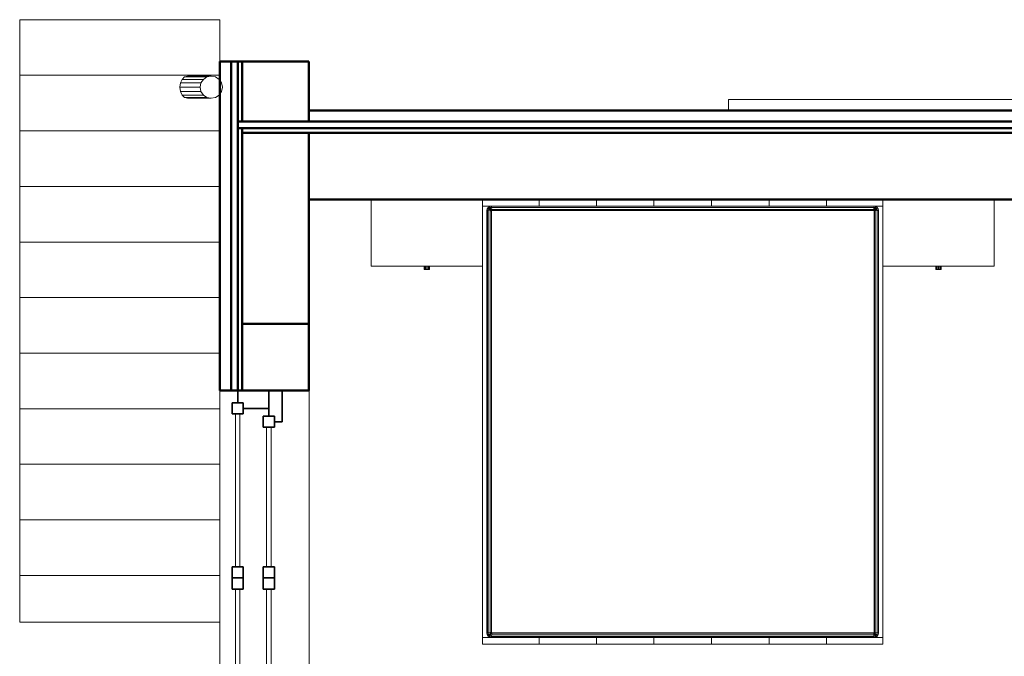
# Model space of a CAD drawing. Header units: millimetres. Extents: x 25703 to 50721, y 2709 to 39176.
# Tile 22 of 50: x 26123 to 30549, y 36312 to 39176. Entities that reach past the tile are written whole.
import ezdxf

# ---------------------------------------------------------------- set-up
doc = ezdxf.new("R2010")
doc.units = ezdxf.units.MM
for name, color, linetype, lineweight in [('A-COLS-____-MCUT', 52, 'Continuous', 50), ('A-COLS-____-OTLN', 52, 'Continuous', 20), ('A-GENM-____-MCUT', 13, 'Continuous', 50), ('A-GENM-____-OTLN', 13, 'Continuous', 20), ('A-GLAZ-____-MCUT', 151, 'Continuous', 35), ('A-GLAZ-____-OTLN', 151, 'Continuous', 20), ('A-PART-____-MCUT', 2, 'Continuous', 50), ('A-PART-____-OTLN', 2, 'Continuous', 20), ('A-WALL-____-MCUT', 113, 'Continuous', 50), ('A-WALL-____-OTLN', 113, 'Continuous', 20), ('I-FURN-____-OTLN', 30, 'Continuous', 20), ('Q-SPCQ-____-MCUT', 91, 'Continuous', 9), ('Q-SPCQ-____-OTLN', 91, 'Continuous', 20), ('S-STRS-____-OTLN', 31, 'Continuous', 20)]:
    doc.layers.add(name, color=color, linetype=linetype, lineweight=lineweight)

# ---------------------------------------------------------------- blocks, each defined once
blk = doc.blocks.new('Family - V line-609851-В_Этаж 02_Вентиляция')
at = {"layer": 'S-STRS-____-OTLN', "color": 253}
for p, q in [((-900, 2500), (-900, 2750)), ((0, 2750), (-900, 2750)), ((0, 2750), (0, 2561.6)), ((-900, 2250), (-900, 2500)), ((0, 2500), (-900, 2500)), ((-900, 2000), (-900, 2250)), ((0, 2250), (-900, 2250)), ((-900, 1750), (-900, 2000)), ((0, 2000), (-900, 2000)), ((-900, 1500), (-900, 1750)), ((0, 1750), (-900, 1750)), ((-900, 1250), (-900, 1500)), ((0, 1500), (-900, 1500)), ((-900, 1000), (-900, 1250)), ((0, 1250), (-900, 1250)), ((-900, 750), (-900, 1000)), ((-1, 1000), (-900, 1000)), ((-900, 500), (-900, 750)), ((-1, 750), (-900, 750)), ((-900, 250), (-900, 500)), ((-1, 500), (-900, 500)), ((-900, 250), (-900, 40)), ((-1, 250), (-900, 250)), ((-900, 40), (-1, 40))]:
    blk.add_line(p, q, dxfattribs=at)
blk = doc.blocks.new('Family - Concrete - Structural-609852-В_Этаж 02_Вентиляция')
blk.add_blockref('Family - V line-609851-В_Этаж 02_Вентиляция', (0, 0))
blk = doc.blocks.new('Family - STAIR - 001-609853-В_Этаж 02_Вентиляция')
blk.add_blockref('Family - Concrete - Structural-609852-В_Этаж 02_Вентиляция', (0, 0))
blk = doc.blocks.new('Прямая форма - V line-610347-В_Этаж 02_Вентиляция')
at = {"layer": 'A-COLS-____-MCUT', "color": 9}
for p, q in [((150, 120), (-150, 120)), ((-150, 120), (-150, -150)), ((150, -150), (150, 120)), ((-150, -150), (150, -150))]:
    blk.add_line(p, q, dxfattribs=at)
blk = doc.blocks.new('Прямая форма - CRE - 001-610348-В_Этаж 02_Вентиляция')
blk.add_blockref('Прямая форма - V line-610347-В_Этаж 02_Вентиляция', (0, 0))
blk = doc.blocks.new('Прямая форма - Gypsum Plasterboard - Waterproof-610918-В_Этаж 02_Вентиляция')
at = {"layer": 'A-WALL-____-MCUT', "color": 9}
for p, q in [((10350, 0), (8870, 0)), ((8870, 0), (8870, -50)), ((10350, -50), (10350, 0)), ((8870, -50), (10350, -50))]:
    blk.add_line(p, q, dxfattribs=at)
blk = doc.blocks.new('Прямая форма - Insulation - Thermal Break-610919-В_Этаж 02_Вентиляция')
at = {"layer": 'A-WALL-____-MCUT', "color": 9}
for p, q in [((10350, -50), (8870, -50)), ((8870, -50), (8870, -80)), ((8870, -80), (10350, -80)), ((10350, -80), (10350, -50))]:
    blk.add_line(p, q, dxfattribs=at)
blk = doc.blocks.new('Прямая форма - Masonry Block - Structural-610920-В_Этаж 02_Вентиляция')
at = {"layer": 'A-WALL-____-MCUT', "color": 9}
for p, q in [((9170, -100), (9170, -400)), ((10030, -100), (9170, -100)), ((10030, -400), (10030, -100)), ((9170, -400), (10030, -400))]:
    blk.add_line(p, q, dxfattribs=at)
blk = doc.blocks.new('Прямая форма - Concrete - Structural-610921-В_Этаж 02_Вентиляция')
at = {"layer": 'A-WALL-____-MCUT', "color": 9}
for p, q in [((10050, -80), (8870, -80)), ((8870, -80), (8870, -100)), ((10050, -100), (10050, -80)), ((10350, -80), (10080, -80)), ((10080, -80), (10080, -100)), ((10350, -100), (10350, -80)), ((8870, -100), (10050, -100)), ((10080, -100), (10350, -100))]:
    blk.add_line(p, q, dxfattribs=at)
blk = doc.blocks.new('Прямая форма - SW - 004-610922-В_Этаж 02_Вентиляция')
for name in ['Прямая форма - Gypsum Plasterboard - Waterproof-610918-В_Этаж 02_Вентиляция', 'Прямая форма - Insulation - Thermal Break-610919-В_Этаж 02_Вентиляция', 'Прямая форма - Concrete - Structural-610921-В_Этаж 02_Вентиляция', 'Прямая форма - Masonry Block - Structural-610920-В_Этаж 02_Вентиляция']:
    blk.add_blockref(name, (0, 0))
blk = doc.blocks.new('Family - ფ2-610924-В_Этаж 02_Вентиляция')
at = {"layer": 'A-GENM-____-MCUT', "lineweight": 9}
for p, q in [((842.6, 1), (-842.6, 1)), ((-842.6, 1), (-842.6, -280)), ((842.6, -280), (842.6, 1)), ((-842.6, -280), (-842.6, -401)), ((842.6, -401), (842.6, -280)), ((-842.6, -401), (842.6, -401))]:
    blk.add_line(p, q, dxfattribs=at)
blk = doc.blocks.new('Family - Gypsum Plasterboard - Waterproof-610926-В_Этаж 02_Вентиляция')
at = {"layer": 'A-PART-____-MCUT', "color": 9}
for p, q in [((10350, 0), (8870, 0)), ((8870, 0), (8870, -50)), ((10350, -50), (10350, 0)), ((8870, -50), (10350, -50))]:
    blk.add_line(p, q, dxfattribs=at)
blk = doc.blocks.new('Family - Insulation - Thermal Break-610928-В_Этаж 02_Вентиляция')
at = {"layer": 'A-PART-____-MCUT', "color": 9}
for p, q in [((10350, -50), (8870, -50)), ((8870, -50), (8870, -80)), ((8870, -80), (10350, -80)), ((10350, -80), (10350, -50))]:
    blk.add_line(p, q, dxfattribs=at)
blk = doc.blocks.new('Family - Masonry Block - Structural-610930-В_Этаж 02_Вентиляция')
at = {"layer": 'A-PART-____-MCUT', "color": 9}
for p, q in [((9170, -100), (9170, -400)), ((10030, -100), (9170, -100)), ((10030, -400), (10030, -100)), ((9170, -400), (10030, -400))]:
    blk.add_line(p, q, dxfattribs=at)
blk = doc.blocks.new('Family - Concrete - Structural-610932-В_Этаж 02_Вентиляция')
at = {"layer": 'A-PART-____-MCUT', "color": 9}
for p, q in [((10050, -80), (8870, -80)), ((8870, -80), (8870, -100)), ((10050, -100), (10050, -80)), ((10350, -80), (10080, -80)), ((10080, -80), (10080, -100)), ((10350, -100), (10350, -80)), ((8870, -100), (10050, -100)), ((10080, -100), (10350, -100))]:
    blk.add_line(p, q, dxfattribs=at)
blk = doc.blocks.new('Прямая форма - V line-610154-В_Этаж 02_Вентиляция')
at = {"layer": 'I-FURN-____-OTLN', "color": 253}
for p, q in [((-1400, -300), (-1400, 0)), ((-900, -300), (-900, 0)), ((-645.4, 0), (-645.4, -30)), ((-645.4, 0), (-645.4, -30)), ((-388.3, 0), (-388.3, -30)), ((-388.3, 0), (-388.3, -30)), ((-129.6, 0), (-129.6, -30)), ((-129.6, 0), (-129.6, -30)), ((129.6, 0), (129.6, -30)), ((129.6, 0), (129.6, -30)), ((388.3, 0), (388.3, -30)), ((388.3, 0), (388.3, -30)), ((645.4, 0), (645.4, -30)), ((645.4, 0), (645.4, -30)), ((900, -300), (900, 0)), ((-645.4, -30), (-900, -30)), ((-900, -30), (-645.4, -30)), ((-880, -50), (-878.5, -42.3)), ((-879.3, -50.1), (-877.8, -42.6)), ((-878.5, -42.3), (-874.1, -35.9)), ((-877.8, -42.6), (-878.5, -42.3)), ((-877.8, -42.6), (-873.7, -36.3)), ((-873, -44.6), (-877.8, -42.6)), ((-874.1, -35.9), (-867.7, -31.5)), ((-873.7, -36.3), (-874.1, -35.9)), ((-873.7, -36.3), (-867.4, -32.2)), ((-869.9, -40.1), (-873.7, -36.3)), ((-873, -44.6), (-869.9, -40.1)), ((-869.9, -40.1), (-865.4, -37)), ((-863.5, -46.5), (-869.9, -40.1)), ((-867.7, -31.5), (-860, -30)), ((-867.4, -32.2), (-867.7, -31.5)), ((-867.4, -32.2), (-859.9, -30.7)), ((-865.4, -37), (-867.4, -32.2)), ((-865.4, -37), (-859.4, -35.9)), ((-861.9, -45.5), (-865.4, -37)), ((-859.9, -30.7), (-860, -30)), ((-859.9, -30.7), (859.9, -30.7)), ((-859.4, -35.9), (-859.9, -30.7)), ((-859.4, -35.9), (859.4, -35.9)), ((-858.5, -44.8), (-859.4, -35.9)), ((-388.3, -30), (-645.4, -30)), ((-645.4, -30), (-388.3, -30)), ((-129.6, -30), (-388.3, -30)), ((-388.3, -30), (-129.6, -30)), ((129.6, -30), (-129.6, -30)), ((-129.6, -30), (129.6, -30)), ((388.3, -30), (129.6, -30)), ((129.6, -30), (388.3, -30)), ((388.3, -30), (645.4, -30)), ((388.3, -30), (645.4, -30)), ((645.4, -30), (900, -30)), ((645.4, -30), (900, -30)), ((858.5, -44.8), (859.4, -35.9)), ((859.4, -35.9), (859.9, -30.7)), ((859.4, -35.9), (865.4, -37)), ((859.9, -30.7), (860, -30)), ((859.9, -30.7), (867.4, -32.2)), ((860, -30), (867.7, -31.5)), ((861.9, -45.5), (865.4, -37)), ((863.5, -46.5), (869.9, -40.1)), ((865.4, -37), (867.4, -32.2)), ((865.4, -37), (869.9, -40.1)), ((867.4, -32.2), (867.7, -31.5)), ((867.4, -32.2), (873.7, -36.3)), ((867.7, -31.5), (874.1, -35.9)), ((869.9, -40.1), (873.7, -36.3)), ((869.9, -40.1), (873, -44.6)), ((873, -44.6), (877.8, -42.6)), ((873.7, -36.3), (874.1, -35.9)), ((873.7, -36.3), (877.8, -42.6)), ((874.1, -35.9), (878.5, -42.3)), ((877.8, -42.6), (878.5, -42.3)), ((877.8, -42.6), (879.3, -50.1)), ((878.5, -42.3), (880, -50)), ((1400, -300), (1400, 0)), ((-880, -1950), (-880, -50)), ((-879.3, -50.1), (-880, -50)), ((-879.3, -1949.9), (-879.3, -50.1)), ((-874.1, -50.6), (-879.3, -50.1)), ((-874.1, -50.6), (-873, -44.6)), ((-874.1, -1949.4), (-874.1, -50.6)), ((-865.2, -51.5), (-874.1, -50.6)), ((-864.5, -48.1), (-873, -44.6)), ((-865.2, -51.5), (-864.5, -48.1)), ((-865.2, -1948.5), (-865.2, -51.5)), ((-860, -52), (-865.2, -51.5)), ((-864.5, -48.1), (-863.5, -46.5)), ((-860, -50), (-864.5, -48.1)), ((-863.5, -46.5), (-861.9, -45.5)), ((-860, -50), (-863.5, -46.5)), ((-861.9, -45.5), (-858.5, -44.8)), ((-860, -50), (-861.9, -45.5)), ((-859.7, -50.3), (-860, -50)), ((-860, -52), (-859.7, -50.3)), ((-860, -1948), (-860, -52)), ((-859.7, -50.3), (-858, -50)), ((-858.5, -44.8), (858.5, -44.8)), ((-858, -50), (-858.5, -44.8)), ((-858, -50), (858, -50)), ((858, -50), (858.5, -44.8)), ((858, -50), (859.7, -50.3)), ((858.5, -44.8), (861.9, -45.5)), ((859.7, -50.3), (860, -50)), ((859.7, -50.3), (860, -52)), ((860, -50), (861.9, -45.5)), ((860, -50), (863.5, -46.5)), ((860, -50), (864.5, -48.1)), ((860, -52), (865.2, -51.5)), ((860, -52), (860, -1948)), ((861.9, -45.5), (863.5, -46.5)), ((863.5, -46.5), (864.5, -48.1)), ((864.5, -48.1), (873, -44.6)), ((864.5, -48.1), (865.2, -51.5)), ((865.2, -51.5), (874.1, -50.6)), ((865.2, -51.5), (865.2, -1948.5)), ((873, -44.6), (874.1, -50.6)), ((874.1, -50.6), (879.3, -50.1)), ((874.1, -50.6), (874.1, -1949.4)), ((879.3, -50.1), (880, -50)), ((879.3, -50.1), (879.3, -1949.9)), ((880, -50), (880, -1950)), ((-900, -300), (-1400, -300)), ((-1162, -315), (-1162, -300)), ((-1160.4, -315), (-1160.4, -300)), ((-1156, -315), (-1156, -300)), ((-1150, -315), (-1150, -300)), ((-1144, -315), (-1144, -300)), ((-1139.6, -315), (-1139.6, -300)), ((-1138, -315), (-1138, -300)), ((-900, -1970), (-900, -300)), ((1400, -300), (900, -300)), ((900, -300), (900, -1970)), ((1138, -315), (1138, -300)), ((1139.6, -315), (1139.6, -300)), ((1144, -315), (1144, -300)), ((1150, -315), (1150, -300)), ((1156, -315), (1156, -300)), ((1160.4, -315), (1160.4, -300)), ((1162, -315), (1162, -300)), ((-1162, -315), (-1160.4, -315)), ((-1160.4, -315), (-1156, -315)), ((-1156, -315), (-1150, -315)), ((-1150, -315), (-1144, -315)), ((-1144, -315), (-1139.6, -315)), ((-1139.6, -315), (-1138, -315)), ((1138, -315), (1139.6, -315)), ((1139.6, -315), (1144, -315)), ((1144, -315), (1150, -315)), ((1150, -315), (1156, -315)), ((1156, -315), (1160.4, -315)), ((1160.4, -315), (1162, -315)), ((-900, -1970), (-645.4, -1970)), ((-900, -1970), (-900, -2000)), ((-900, -1970), (-900, -2000)), ((-900, -1970), (-645.4, -1970)), ((-880, -1950), (-879.3, -1949.9)), ((-878.5, -1957.7), (-880, -1950)), ((-879.3, -1949.9), (-874.1, -1949.4)), ((-877.8, -1957.4), (-879.3, -1949.9)), ((-877.8, -1957.4), (-878.5, -1957.7)), ((-874.1, -1964.1), (-878.5, -1957.7)), ((-873, -1955.4), (-877.8, -1957.4)), ((-873.7, -1963.7), (-877.8, -1957.4)), ((-874.1, -1949.4), (-865.2, -1948.5)), ((-873, -1955.4), (-874.1, -1949.4)), ((-873.7, -1963.7), (-874.1, -1964.1)), ((-867.7, -1968.5), (-874.1, -1964.1)), ((-869.9, -1959.9), (-873.7, -1963.7)), ((-867.4, -1967.8), (-873.7, -1963.7)), ((-864.5, -1951.9), (-873, -1955.4)), ((-869.9, -1959.9), (-873, -1955.4)), ((-863.5, -1953.5), (-869.9, -1959.9)), ((-865.4, -1963), (-869.9, -1959.9)), ((-867.4, -1967.8), (-867.7, -1968.5)), ((-860, -1970), (-867.7, -1968.5)), ((-865.4, -1963), (-867.4, -1967.8)), ((-859.9, -1969.3), (-867.4, -1967.8)), ((-861.9, -1954.5), (-865.4, -1963)), ((-859.4, -1964.1), (-865.4, -1963)), ((-865.2, -1948.5), (-860, -1948)), ((-864.5, -1951.9), (-865.2, -1948.5)), ((-860, -1950), (-864.5, -1951.9)), ((-863.5, -1953.5), (-864.5, -1951.9)), ((-860, -1950), (-863.5, -1953.5)), ((-861.9, -1954.5), (-863.5, -1953.5)), ((-860, -1950), (-861.9, -1954.5)), ((-858.5, -1955.2), (-861.9, -1954.5)), ((-859.7, -1949.7), (-860, -1948)), ((-859.7, -1949.7), (-860, -1950)), ((-859.9, -1969.3), (-860, -1970)), ((-859.4, -1964.1), (-859.9, -1969.3)), ((859.9, -1969.3), (-859.9, -1969.3)), ((-858, -1950), (-859.7, -1949.7)), ((-858.5, -1955.2), (-859.4, -1964.1)), ((859.4, -1964.1), (-859.4, -1964.1)), ((-858, -1950), (-858.5, -1955.2)), ((858.5, -1955.2), (-858.5, -1955.2)), ((858, -1950), (-858, -1950)), ((-645.4, -1970), (-388.3, -1970)), ((-645.4, -1970), (-645.4, -2000)), ((-645.4, -1970), (-645.4, -2000)), ((-645.4, -1970), (-388.3, -1970)), ((-388.3, -1970), (-129.6, -1970)), ((-388.3, -1970), (-388.3, -2000)), ((-388.3, -1970), (-388.3, -2000)), ((-388.3, -1970), (-129.6, -1970)), ((-129.6, -1970), (129.6, -1970)), ((-129.6, -1970), (-129.6, -2000)), ((-129.6, -1970), (-129.6, -2000)), ((-129.6, -1970), (129.6, -1970)), ((129.6, -1970), (388.3, -1970)), ((129.6, -1970), (129.6, -2000)), ((129.6, -1970), (129.6, -2000)), ((129.6, -1970), (388.3, -1970)), ((388.3, -1970), (645.4, -1970)), ((388.3, -1970), (388.3, -2000)), ((388.3, -1970), (388.3, -2000)), ((388.3, -1970), (645.4, -1970)), ((645.4, -1970), (900, -1970)), ((645.4, -1970), (645.4, -2000)), ((645.4, -1970), (645.4, -2000)), ((645.4, -1970), (900, -1970)), ((859.7, -1949.7), (858, -1950)), ((858, -1950), (858.5, -1955.2)), ((861.9, -1954.5), (858.5, -1955.2)), ((858.5, -1955.2), (859.4, -1964.1)), ((865.4, -1963), (859.4, -1964.1)), ((859.4, -1964.1), (859.9, -1969.3)), ((860, -1948), (859.7, -1949.7)), ((859.7, -1949.7), (860, -1950)), ((867.4, -1967.8), (859.9, -1969.3)), ((859.9, -1969.3), (860, -1970)), ((860, -1948), (865.2, -1948.5)), ((860, -1950), (864.5, -1951.9)), ((860, -1950), (863.5, -1953.5)), ((860, -1950), (861.9, -1954.5)), ((867.7, -1968.5), (860, -1970)), ((863.5, -1953.5), (861.9, -1954.5)), ((861.9, -1954.5), (865.4, -1963)), ((864.5, -1951.9), (863.5, -1953.5)), ((863.5, -1953.5), (869.9, -1959.9)), ((865.2, -1948.5), (864.5, -1951.9)), ((864.5, -1951.9), (873, -1955.4)), ((865.2, -1948.5), (874.1, -1949.4)), ((869.9, -1959.9), (865.4, -1963)), ((865.4, -1963), (867.4, -1967.8)), ((873.7, -1963.7), (867.4, -1967.8)), ((867.4, -1967.8), (867.7, -1968.5)), ((874.1, -1964.1), (867.7, -1968.5)), ((873, -1955.4), (869.9, -1959.9)), ((869.9, -1959.9), (873.7, -1963.7)), ((874.1, -1949.4), (873, -1955.4)), ((873, -1955.4), (877.8, -1957.4)), ((877.8, -1957.4), (873.7, -1963.7)), ((873.7, -1963.7), (874.1, -1964.1)), ((874.1, -1949.4), (879.3, -1949.9)), ((878.5, -1957.7), (874.1, -1964.1)), ((879.3, -1949.9), (877.8, -1957.4)), ((877.8, -1957.4), (878.5, -1957.7)), ((880, -1950), (878.5, -1957.7)), ((879.3, -1949.9), (880, -1950)), ((900, -1970), (900, -2000)), ((900, -1970), (900, -2000)), ((-645.4, -2000), (-900, -2000)), ((-900, -2000), (-645.4, -2000)), ((-388.3, -2000), (-645.4, -2000)), ((-645.4, -2000), (-388.3, -2000)), ((-129.6, -2000), (-388.3, -2000)), ((-388.3, -2000), (-129.6, -2000)), ((129.6, -2000), (-129.6, -2000)), ((-129.6, -2000), (129.6, -2000)), ((388.3, -2000), (129.6, -2000)), ((129.6, -2000), (388.3, -2000)), ((645.4, -2000), (388.3, -2000)), ((388.3, -2000), (645.4, -2000)), ((645.4, -2000), (900, -2000)), ((645.4, -2000), (900, -2000))]:
    blk.add_line(p, q, dxfattribs=at)
blk = doc.blocks.new('Прямая форма - FU - 059-610936-В_Этаж 02_Вентиляция')
blk.add_blockref('Прямая форма - V line-610154-В_Этаж 02_Вентиляция', (0, 0))
blk = doc.blocks.new('Прямая форма - V line-610995-В_Этаж 02_Вентиляция')
at = {"layer": 'A-GENM-____-MCUT', "lineweight": 9}
for p, q in [((31503.2, 38817.6), (29309.4, 38817.6)), ((29309.4, 38817.6), (29309.4, 38767.6)), ((31503.2, 38767.6), (31503.2, 38817.6)), ((29309.4, 38767.6), (31503.2, 38767.6))]:
    blk.add_line(p, q, dxfattribs=at)
blk = doc.blocks.new('Прямая форма - SLA - 010-610996-В_Этаж 02_Вентиляция')
blk.add_blockref('Прямая форма - V line-610995-В_Этаж 02_Вентиляция', (0, 0))
blk = doc.blocks.new('Прямая форма - V line-611009-В_Этаж 02_Вентиляция')
at = {"layer": 'A-COLS-____-MCUT', "color": 9}
for p, q in [((150, 150), (-150, 150)), ((-150, 150), (-150, -150)), ((150, -150), (150, 150)), ((-150, -150), (150, -150))]:
    blk.add_line(p, q, dxfattribs=at)
blk = doc.blocks.new('Прямая форма - CRE - 001-611010-В_Этаж 02_Вентиляция')
blk.add_blockref('Прямая форма - V line-611009-В_Этаж 02_Вентиляция', (0, 0))
blk = doc.blocks.new('Прямая форма - V line-611162-В_Этаж 02_Вентиляция')
at = {"layer": 'A-GLAZ-____-MCUT', "color": 53}
for p, q in [((55, -80), (0, -80)), ((0, -80), (0, -220)), ((105, -55), (55, -55)), ((55, -55), (55, -105)), ((55, -105), (55, -80)), ((105, -105), (105, -55)), ((792.6, -55), (792.6, -105)), ((842.6, -55), (792.6, -55)), ((892.6, -55), (842.6, -55)), ((842.6, -55), (842.6, -105)), ((842.6, -105), (842.6, -55)), ((892.6, -105), (892.6, -55)), ((1580.1, -55), (1580.1, -105)), ((1630.1, -55), (1580.1, -55)), ((1630.1, -105), (1630.1, -55)), ((1685.1, -80), (1630.1, -80)), ((1630.1, -80), (1630.1, -105)), ((1685.1, -220), (1685.1, -80)), ((55, -105), (105, -105)), ((80, -105), (55, -105)), ((80, -220), (80, -105)), ((792.6, -105), (842.6, -105)), ((842.6, -105), (892.6, -105)), ((1580.1, -105), (1630.1, -105)), ((1630.1, -105), (1605.1, -105)), ((1605.1, -105), (1605.1, -220)), ((0, -220), (80, -220)), ((115, -220), (0, -220)), ((0, -220), (0, -280)), ((165, -195), (115, -195)), ((115, -195), (115, -245)), ((115, -245), (115, -220)), ((165, -245), (165, -195)), ((792.6, -195), (792.6, -245)), ((842.6, -195), (792.6, -195)), ((842.6, -245), (842.6, -195)), ((892.6, -195), (842.6, -195)), ((842.6, -195), (842.6, -245)), ((892.6, -245), (892.6, -195)), ((1520.1, -195), (1520.1, -245)), ((1570.1, -195), (1520.1, -195)), ((1570.1, -245), (1570.1, -195)), ((1685.1, -220), (1570.1, -220)), ((1570.1, -220), (1570.1, -245)), ((1605.1, -220), (1685.1, -220)), ((1685.1, -280), (1685.1, -220)), ((140, -245), (115, -245)), ((115, -245), (165, -245)), ((140, -280), (140, -245)), ((792.6, -245), (842.6, -245)), ((842.6, -245), (892.6, -245)), ((1520.1, -245), (1570.1, -245)), ((1570.1, -245), (1545.1, -245)), ((1545.1, -245), (1545.1, -280)), ((0, -280), (140, -280)), ((1545.1, -280), (1685.1, -280))]:
    blk.add_line(p, q, dxfattribs=at)
at = {"layer": 'A-GLAZ-____-OTLN', "color": 253}
for p, q in [((792.6, -70), (105, -70)), ((1580.1, -70), (892.6, -70)), ((105, -90), (792.6, -90)), ((892.6, -90), (1580.1, -90)), ((792.6, -210), (165, -210)), ((1520.1, -210), (892.6, -210)), ((165, -230), (792.6, -230)), ((892.6, -230), (1520.1, -230))]:
    blk.add_line(p, q, dxfattribs=at)
blk = doc.blocks.new('Прямая форма - ფ2-611163-В_Этаж 02_Вентиляция')
blk.add_blockref('Прямая форма - V line-611162-В_Этаж 02_Вентиляция', (0, 0))
blk = doc.blocks.new('Прямая форма - Gypsum Plasterboard - Waterproof-611860-В_Этаж 02_Вентиляция')
at = {"layer": 'A-WALL-____-MCUT', "color": 9}
for p, q in [((4080, 50), (0, 50)), ((0, 50), (0, 0)), ((4080, 0), (4080, 50)), ((0, 0), (4080, 0))]:
    blk.add_line(p, q, dxfattribs=at)
blk = doc.blocks.new('Прямая форма - Masonry Block - Structural-611861-В_Этаж 02_Вентиляция')
at = {"layer": 'A-WALL-____-MCUT', "color": 9}
for p, q in [((4080, 400), (0, 400)), ((0, 400), (0, 100)), ((4080, 100), (4080, 400)), ((0, 100), (4080, 100))]:
    blk.add_line(p, q, dxfattribs=at)
blk = doc.blocks.new('Прямая форма - Concrete - Structural-611862-В_Этаж 02_Вентиляция')
at = {"layer": 'A-WALL-____-MCUT', "color": 9}
for p, q in [((4380, 100), (0, 100)), ((0, 100), (0, 80)), ((4380, 80), (4380, 100)), ((0, 80), (4380, 80))]:
    blk.add_line(p, q, dxfattribs=at)
blk = doc.blocks.new('Прямая форма - Insulation - Thermal Break-611863-В_Этаж 02_Вентиляция')
at = {"layer": 'A-WALL-____-MCUT', "color": 9}
for p, q in [((4400, 80), (0, 80)), ((0, 80), (0, 50)), ((0, 50), (4400, 50)), ((4400, 50), (4400, 80))]:
    blk.add_line(p, q, dxfattribs=at)
blk = doc.blocks.new('Прямая форма - SW - 007-611864-В_Этаж 02_Вентиляция')
for name in ['Прямая форма - Masonry Block - Structural-611861-В_Этаж 02_Вентиляция', 'Прямая форма - Concrete - Structural-611862-В_Этаж 02_Вентиляция', 'Прямая форма - Insulation - Thermal Break-611863-В_Этаж 02_Вентиляция', 'Прямая форма - Gypsum Plasterboard - Waterproof-611860-В_Этаж 02_Вентиляция']:
    blk.add_blockref(name, (0, 0))
blk = doc.blocks.new('Family - Gypsum Plasterboard - Waterproof-611866-В_Этаж 02_Вентиляция')
at = {"layer": 'A-PART-____-MCUT', "color": 9}
for p, q in [((4080, 50), (0, 50)), ((0, 50), (0, 0)), ((4080, 0), (4080, 50)), ((0, 0), (4080, 0))]:
    blk.add_line(p, q, dxfattribs=at)
blk = doc.blocks.new('Family - Masonry Block - Structural-611868-В_Этаж 02_Вентиляция')
at = {"layer": 'A-PART-____-MCUT', "color": 9}
for p, q in [((4080, 400), (0, 400)), ((0, 400), (0, 100)), ((4080, 100), (4080, 400)), ((0, 100), (4080, 100))]:
    blk.add_line(p, q, dxfattribs=at)
blk = doc.blocks.new('Family - Concrete - Structural-611870-В_Этаж 02_Вентиляция')
at = {"layer": 'A-PART-____-MCUT', "color": 9}
for p, q in [((4380, 100), (0, 100)), ((0, 100), (0, 80)), ((4380, 80), (4380, 100)), ((0, 80), (4380, 80))]:
    blk.add_line(p, q, dxfattribs=at)
blk = doc.blocks.new('Family - Insulation - Thermal Break-611872-В_Этаж 02_Вентиляция')
at = {"layer": 'A-PART-____-MCUT', "color": 9}
for p, q in [((4400, 80), (0, 80)), ((0, 80), (0, 50)), ((0, 50), (4400, 50)), ((4400, 50), (4400, 80))]:
    blk.add_line(p, q, dxfattribs=at)
blk = doc.blocks.new('Прямая форма - V line-613204-В_Этаж 02_Вентиляция')
at = {"layer": 'Q-SPCQ-____-MCUT', "color": 133}
for p, q in [((-19.1, 46.2), (-35.4, 35.4)), ((0, 50), (-19.1, 46.2)), ((19.1, 46.2), (0, 50)), ((35.4, 35.4), (19.1, 46.2)), ((-46.2, 19.1), (-50, 0)), ((-50, 0), (-46.2, -19.1)), ((-35.4, 35.4), (-46.2, 19.1)), ((46.2, 19.1), (35.4, 35.4)), ((50, 0), (46.2, 19.1)), ((46.2, -19.1), (50, 0)), ((-46.2, -19.1), (-35.4, -35.4)), ((-35.4, -35.4), (-19.1, -46.2)), ((19.1, -46.2), (35.4, -35.4)), ((35.4, -35.4), (46.2, -19.1)), ((-19.1, -46.2), (0, -50)), ((0, -50), (19.1, -46.2))]:
    blk.add_line(p, q, dxfattribs=at)
at = {"layer": 'Q-SPCQ-____-OTLN', "color": 253}
for p, q in [((-50, -106.1), (-50, 0)), ((50, 0), (50, -106.1)), ((-46.2, -19.1), (-46.2, -119.6)), ((-35.4, -35.4), (-35.4, -131.1)), ((35.4, -35.4), (35.4, -131.1)), ((46.2, -19.1), (46.2, -119.6)), ((-19.1, -46.2), (-19.1, -138.7)), ((0, -50), (0, -141.4)), ((19.1, -46.2), (19.1, -138.7)), ((-50, -106.1), (-46.2, -119.6)), ((-46.2, -119.6), (-35.4, -131.1)), ((-35.4, -131.1), (-19.1, -138.7)), ((19.1, -138.7), (35.4, -131.1)), ((35.4, -131.1), (46.2, -119.6)), ((46.2, -119.6), (50, -106.1)), ((-19.1, -138.7), (0, -141.4)), ((0, -141.4), (19.1, -138.7))]:
    blk.add_line(p, q, dxfattribs=at)
blk = doc.blocks.new('Прямая форма - FU - 047-613205-В_Этаж 02_Вентиляция')
blk.add_blockref('Прямая форма - V line-613204-В_Этаж 02_Вентиляция', (0, 0))
blk = doc.blocks.new('V line_ifc_RVT-1-В_Этаж 02_Вентиляция')
at = {"layer": 'A-COLS-____-OTLN', "color": 253, "lineweight": 20, "rotation": 180}
for name, p in [('Прямая форма - CRE - 001-610348-В_Этаж 02_Вентиляция', (27273.2, 38837.6)), ('Прямая форма - CRE - 001-611010-В_Этаж 02_Вентиляция', (27273.2, 37657.6))]:
    blk.add_blockref(name, p, dxfattribs=at)
at = {"layer": 'A-GENM-____-OTLN', "color": 253, "lineweight": 20}
blk.add_blockref('Прямая форма - SLA - 010-610996-В_Этаж 02_Вентиляция', (0, 0), dxfattribs=at)
at = {"layer": 'A-GENM-____-OTLN', "color": 253, "lineweight": 20, "rotation": 90}
blk.add_blockref('Family - ფ2-610924-В_Этаж 02_Вентиляция', (27023.2, 36665.1), dxfattribs=at)
at = {"layer": 'A-GLAZ-____-OTLN', "color": 253, "lineweight": 20, "rotation": 90}
blk.add_blockref('Прямая форма - ფ2-611163-В_Этаж 02_Вентиляция', (27023.2, 35822.5), dxfattribs=at)
at = {"layer": 'A-PART-____-OTLN', "color": 253, "lineweight": 20}
for name, p, rotation in [('Family - Gypsum Plasterboard - Waterproof-610926-В_Этаж 02_Вентиляция', (27023.2, 28637.6), 90), ('Family - Insulation - Thermal Break-610928-В_Этаж 02_Вентиляция', (27023.2, 28637.6), 90), ('Family - Concrete - Structural-610932-В_Этаж 02_Вентиляция', (27023.2, 28637.6), 90), ('Family - Gypsum Plasterboard - Waterproof-611866-В_Этаж 02_Вентиляция', (31503.2, 38767.6), 180), ('Family - Insulation - Thermal Break-611872-В_Этаж 02_Вентиляция', (31503.2, 38767.6), 180), ('Family - Concrete - Structural-611870-В_Этаж 02_Вентиляция', (31503.2, 38767.6), 180), ('Family - Masonry Block - Structural-610930-В_Этаж 02_Вентиляция', (27023.2, 28637.6), 90), ('Family - Masonry Block - Structural-611868-В_Этаж 02_Вентиляция', (31503.2, 38767.6), 180)]:
    blk.add_blockref(name, p, dxfattribs=dict(at, rotation=rotation))
at = {"layer": 'A-WALL-____-OTLN', "color": 253, "lineweight": 20}
for name, p, rotation in [('Прямая форма - SW - 004-610922-В_Этаж 02_Вентиляция', (27023.2, 28637.6), 90), ('Прямая форма - SW - 007-611864-В_Этаж 02_Вентиляция', (31503.2, 38767.6), 180)]:
    blk.add_blockref(name, p, dxfattribs=dict(at, rotation=rotation))
at = {"layer": 'I-FURN-____-OTLN', "color": 253, "lineweight": 20}
blk.add_blockref('Прямая форма - FU - 059-610936-В_Этаж 02_Вентиляция', (29103.5, 38367.6), dxfattribs=at)
at = {"layer": 'Q-SPCQ-____-OTLN', "color": 253, "lineweight": 20, "rotation": 270}
blk.add_blockref('Прямая форма - FU - 047-613205-В_Этаж 02_Вентиляция', (26984.2, 38872.3), dxfattribs=at)
at = {"layer": 'S-STRS-____-OTLN', "color": 253, "lineweight": 20}
blk.add_blockref('Family - STAIR - 001-609853-В_Этаж 02_Вентиляция', (27023.2, 36426), dxfattribs=at)

msp = doc.modelspace()

# ---------------------------------------------------------------- block references
at = {"lineweight": 9}
msp.add_blockref('V line_ifc_RVT-1-В_Этаж 02_Вентиляция', (0, 0), dxfattribs=at)

doc.saveas('drawing.dxf')
